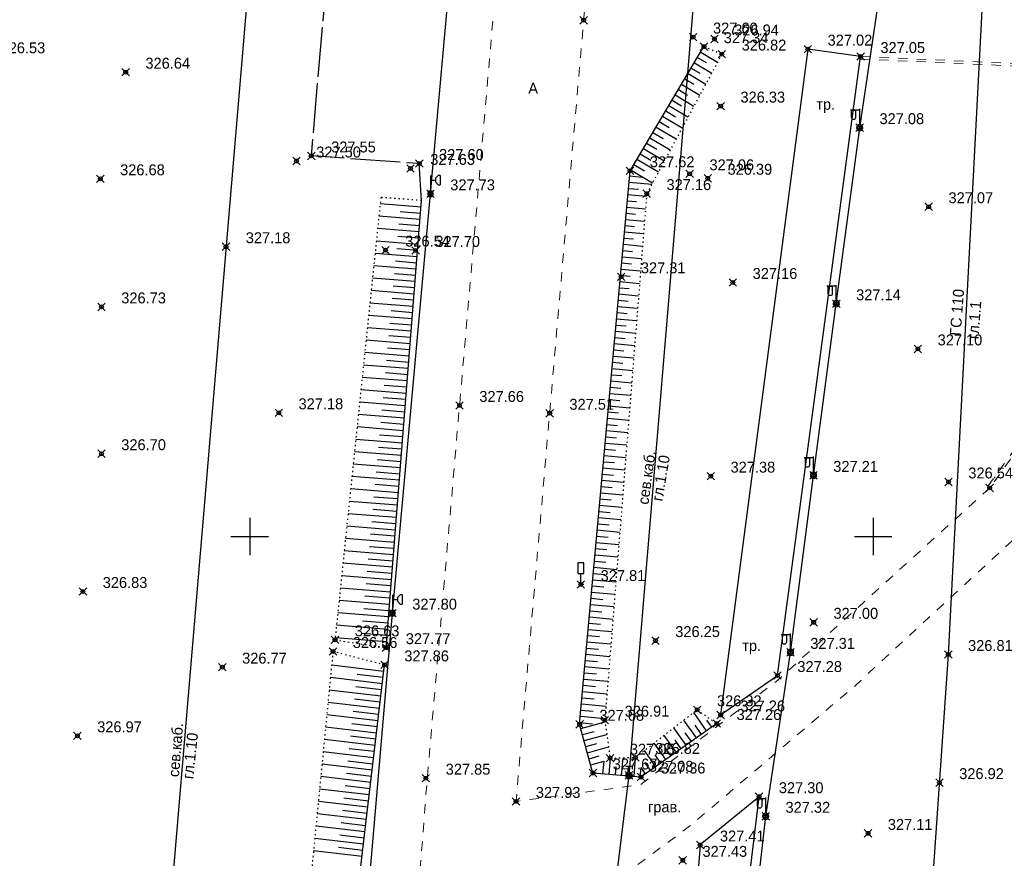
# Model space of a CAD drawing. Header units: metres. Extents: x 705573 to 711566, y 4301675 to 4311183.
# Tile 209 of 256: x 708210 to 708289, y 4309706 to 4309773. Entities that reach past the tile are written whole.
import ezdxf

# ---------------------------------------------------------------- set-up
doc = ezdxf.new("R2010")
doc.units = ezdxf.units.M
doc.header["$LTSCALE"] = 0.5
doc.header["$PDMODE"] = 35
doc.header["$PDSIZE"] = 0.3
for name, pattern in [('Auto_Street_NotBorder_Line_m1', [3, 1.5, -1.5]), ('ДОРОГИ_СТРОЯЩ', [9, 8, -1]), ('Контура низ откосов  Штриховая 0.1-0.5 - - - - - - -', [0.6, 0.1, -0.5])]:
    doc.linetypes.add(name, pattern=pattern)
for name, color, linetype in [('(001) Сетка', 92, 'Continuous'), ('(004) Точки рельефа', 7, 'Continuous'), ('(013) Газ', 30, 'ИК_Газопровод -------г--------'), ('(016) Кабель', 1, 'Continuous'), ('(019) Связь', 3, 'ИК_КАБ_СВЯЗИ'), ('(022) Возд. Линии', 7, 'Continuous'), ('(025) Дорога', 7, 'Continuous'), ('(026) Д_знаки', 7, 'Continuous'), ('(035) Откосы', 7, 'Continuous')]:
    doc.layers.add(name, color=color, linetype=linetype)
doc.layers.add('AUTO#_ROADS_EXIST_L', color=7, linetype='Continuous', lineweight=15, true_color=0x000000)
doc.styles.add('BM-431', font='txt')
doc.styles.add('D-431', font='txt')
doc.styles.add('S', font='txtwr', dxfattribs={"oblique": 15})
doc.styles.get("Standard").update_dxf_attribs({"font": 'times.ttf'})
doc.linetypes.add('GAZ_VOZDUSH', pattern='A,1,-2,["~",Standard,S=3,R=0,X=-1.5,Y=-1.5],-1,10', length=14)
doc.linetypes.add('ИК_Газопровод -------г--------', pattern='A,9,-0.6,["Г",Standard,S=1.2,R=0,X=0,Y=-0.6],-1.2', length=10.8)
doc.linetypes.add('ИК_КАБ_СВЯЗИ', pattern='A,4,["o",Standard,S=0.5,R=0,X=0,Y=-0.125],4,-2', length=10)
doc.linetypes.add('ИК_Э_КАБ_ВН', pattern='A,8,-2,["<<",Standard,S=1,R=0,X=0,Y=-0.5],8,[">>",Standard,S=1,R=0,X=-1,Y=-0.5],-2', length=20)
doc.linetypes.add('ИК_Э_КАБ_НН', pattern='A,8,-2,["<",Standard,S=1,R=0,X=0,Y=-0.5],8,[">",Standard,S=1,R=0,X=-0.5,Y=-0.5],-2', length=20)

# ---------------------------------------------------------------- blocks, each defined once
blk = doc.blocks.new('f')
at = {"layer": '(022) Возд. Линии'}
for points in [[(0, 0.25), (0, 1.5)], [(0, 1.4), (0.75, 1.4)]]:
    blk.add_lwpolyline(points, dxfattribs=at)
blk.add_lwpolyline([(0.4875, 0.65), (0.4875, 0.65, 0.4142136), (0.65, 0.8125), (0.65, 1.4), (0.325, 1.4), (0.325, 0.8125, 0.4142136)], format="xyb", close=True, dxfattribs=at)
blk.add_circle((0, 0), 0.25, dxfattribs=at)
blk = doc.blocks.new('I02063')
at = {"linetype": 'Continuous'}
blk.add_lwpolyline([(-0.5, 3.5), (-0.5, 1.8), (0.5, 1.8), (0.5, 3.5)], close=True, dxfattribs=at)
blk.add_lwpolyline([(0.5, 0), (0, 0), (0, 1.8)], dxfattribs=at)
at = {"color": 4, "style": 'S', "oblique": 15}
blk.add_attdef('Z', (1.280972, -0.066143), '', height=2, dxfattribs=at)
blk = doc.blocks.new('*X15')
at = {"color": 0}
for p, q in [((9.5, 5.08), (10.49, 5.08)), ((9.5, 5.07), (10.49, 5.07)), ((9.5, 5.06), (10.49, 5.06)), ((9.5, 5.05), (10.49, 5.05)), ((9.5, 5.04), (10.49, 5.04)), ((9.5, 5.03), (10.49, 5.03)), ((9.5, 5.02), (10.5, 5.02)), ((9.5, 5.01), (10.5, 5.01)), ((9.5, 5), (10.5, 5)), ((9.5, 4.99), (10.5, 4.99)), ((9.5, 4.98), (10.5, 4.98)), ((9.5, 4.97), (10.5, 4.97)), ((9.5, 4.96), (10.49, 4.96)), ((9.5, 4.95), (10.49, 4.95)), ((9.5, 4.94), (10.49, 4.94)), ((9.5, 4.93), (10.49, 4.93)), ((9.5, 4.92), (10.49, 4.92)), ((9.5, 4.91), (10.49, 4.91)), ((9.5, 4.9), (10.49, 4.9)), ((9.51, 5.12), (10.48, 5.12)), ((9.51, 5.11), (10.48, 5.11)), ((9.51, 5.1), (10.48, 5.1)), ((9.51, 5.09), (10.49, 5.09)), ((9.51, 4.89), (10.49, 4.89)), ((9.51, 4.88), (10.48, 4.88)), ((9.51, 4.87), (10.48, 4.87)), ((9.51, 4.86), (10.48, 4.86)), ((9.52, 5.16), (10.47, 5.16)), ((9.52, 5.15), (10.47, 5.15)), ((9.52, 5.14), (10.47, 5.14)), ((9.52, 5.13), (10.48, 5.13)), ((9.52, 4.85), (10.48, 4.85)), ((9.52, 4.84), (10.47, 4.84)), ((9.52, 4.83), (10.47, 4.83)), ((9.53, 5.18), (10.46, 5.18)), ((9.53, 5.17), (10.46, 5.17)), ((9.53, 4.82), (10.47, 4.82)), ((9.53, 4.81), (10.46, 4.81)), ((9.53, 4.8), (10.46, 4.8)), ((9.54, 5.2), (10.45, 5.2)), ((9.54, 5.19), (10.46, 5.19)), ((9.54, 4.79), (10.45, 4.79)), ((9.54, 4.78), (10.45, 4.78)), ((9.55, 5.22), (10.44, 5.22)), ((9.55, 5.21), (10.45, 5.21)), ((9.55, 4.77), (10.44, 4.77)), ((9.55, 4.76), (10.44, 4.76)), ((9.56, 5.24), (10.43, 5.24)), ((9.56, 5.23), (10.44, 5.23)), ((9.56, 4.75), (10.43, 4.75)), ((9.56, 4.74), (10.43, 4.74)), ((9.57, 5.26), (10.42, 5.26)), ((9.57, 5.25), (10.43, 5.25)), ((9.58, 5.27), (10.41, 5.27)), ((9.59, 5.29), (10.4, 5.29)), ((9.59, 5.28), (10.41, 5.28)), ((9.6, 5.3), (10.39, 5.3)), ((9.61, 5.31), (10.38, 5.31)), ((9.62, 5.32), (10.37, 5.32)), ((9.63, 5.33), (10.37, 5.33)), ((9.64, 5.34), (10.36, 5.34)), ((9.65, 5.35), (10.35, 5.35)), ((9.66, 5.36), (10.34, 5.36)), ((9.67, 5.37), (10.32, 5.37)), ((9.68, 5.38), (10.31, 5.38)), ((9.69, 5.39), (10.3, 5.39)), ((9.71, 5.4), (10.29, 5.4)), ((9.72, 5.41), (10.27, 5.41)), ((9.74, 5.42), (10.26, 5.42)), ((9.75, 5.43), (10.24, 5.43)), ((9.77, 5.44), (10.22, 5.44)), ((9.79, 5.45), (10.2, 5.45)), ((9.82, 5.46), (10.18, 5.46)), ((9.85, 5.47), (10.15, 5.47)), ((9.88, 5.48), (10.11, 5.48)), ((9.94, 5.49), (10.05, 5.49)), ((9.57, 4.73), (10.42, 4.73)), ((9.58, 4.72), (10.41, 4.72)), ((9.58, 4.71), (10.41, 4.71)), ((9.59, 4.7), (10.4, 4.7)), ((9.6, 4.69), (10.39, 4.69)), ((9.61, 4.68), (10.39, 4.68)), ((9.61, 4.67), (10.38, 4.67)), ((9.62, 4.66), (10.37, 4.66)), ((9.63, 4.65), (10.36, 4.65)), ((9.64, 4.64), (10.35, 4.64)), ((9.65, 4.63), (10.34, 4.63)), ((9.66, 4.62), (10.33, 4.62)), ((9.67, 4.61), (10.32, 4.61)), ((9.69, 4.6), (10.31, 4.6)), ((9.7, 4.59), (10.29, 4.59)), ((9.71, 4.58), (10.28, 4.58)), ((9.73, 4.57), (10.26, 4.57)), ((9.75, 4.56), (10.25, 4.56)), ((9.76, 4.55), (10.23, 4.55)), ((9.78, 4.54), (10.21, 4.54)), ((9.81, 4.53), (10.18, 4.53)), ((9.83, 4.52), (10.16, 4.52)), ((9.87, 4.51), (10.12, 4.51)), ((9.91, 4.5), (10.08, 4.5))]:
    blk.add_line(p, q, dxfattribs=at)
blk = doc.blocks.new('I01070')
at = {"color": 0}
blk.add_circle((0.05, 0.03), 0.5, dxfattribs=at)
blk.add_blockref('*X15', (-9.95, -4.96), dxfattribs=at)
blk = doc.blocks.new('I0195')
at = {"layer": '(016) Кабель', "color": 0, "linetype": 'ИК_Э_КАБ_ВН'}
for p, q in [((-0.275, 0.74), (0.225, 0.74)), ((-0.025, 0.24), (-0.025, 0.74))]:
    blk.add_line(p, q, dxfattribs=at)
at = {"layer": '(016) Кабель', "color": 0, "linetype": 'ИК_Э_КАБ_ВН', "xscale": 0.5, "yscale": 0.5, "zscale": 0.5}
blk.add_blockref('I01070', (-0.025, -0.01), dxfattribs=at)
blk = doc.blocks.new('U1111')
for p, q in [((0.1, 0.45), (0.1, 2.95)), ((0.1, 2.2), (0.85, 2.2)), ((1.28934, 2.95), (0.85, 2.51066)), ((0.85, 2.51066), (0.85, 1.88934)), ((0.85, 1.88934), (1.28934, 1.45)), ((1.6, 2.95), (1.28934, 2.95)), ((1.6, 2.95), (1.6, 1.45)), ((0, 0.05), (0.1, 0.05)), ((0, -0.05), (0, 0.05)), ((0.1, 0.05), (0.1, -0.05)), ((1.28934, 1.45), (1.6, 1.45)), ((0.1, -0.05), (0, -0.05))]:
    blk.add_line(p, q)
blk.add_lwpolyline([(0.55, 0), (0.3, 0.433013), (-0.2, 0.433013), (-0.45, 0), (-0.2, -0.433013), (0.3, -0.433013)], close=True)
at = {"color": 4, "style": 'S', "oblique": 15}
blk.add_attdef('Z', (1.142936, -1.391276), '', height=2, dxfattribs=at)
blk = doc.blocks.new('Setka')
at = {"layer": '(001) Сетка'}
for p, q in [((0, 1.5), (0, -1.5)), ((-1.5, 0), (1.5, 0))]:
    blk.add_line(p, q, dxfattribs=at)

msp = doc.modelspace()

# ---------------------------------------------------------------- linework, layer by layer
at = {"layer": '(013) Газ', "linetype": 'GAZ_VOZDUSH', "elevation": 325.111, "flags": 128}
msp.add_lwpolyline([(708230.073, 4309915.549), (708237.064, 4309914.631), (708237.796, 4309906.21), (708237.948, 4309892.645), (708271.633, 4309889.795), (708271.633, 4309889.795), (708293.165, 4309888.333), (708284.482, 4309721.935), (708278.28, 4309632.416), (708278.086, 4309626.002), (708267.101, 4309554.457), (708203.286, 4308878.051), (708188.652, 4308618.677), (708188.652, 4308585.677)], dxfattribs=at)
at = {"layer": '(016) Кабель', "linetype": 'ИК_Э_КАБ_НН', "flags": 128}
for points, elevation in [([(708148.162, 4308651.703), (708151.497, 4308692.413), (708155.946, 4308744.121), (708160.092, 4308792.083), (708165.82, 4308866.029), (708169.045, 4308905.959), (708172.399, 4308947.612), (708175.762, 4308988.142), (708178.982, 4309025.586), (708182.201, 4309063.201), (708185.813, 4309103.866), (708189.128, 4309144.32), (708192.281, 4309183.205), (708195.859, 4309224.798), (708198.741, 4309260.796), (708202.87, 4309309.735), (708206.45, 4309354.347), (708209.623, 4309392.715), (708213.998, 4309431.241), (708217.888, 4309470.551), (708222.285, 4309519.973), (708227.646, 4309584.985), (708230.7, 4309620.035), (708233.599, 4309650.662), (708236.608, 4309686.642), (708239.917, 4309725.258), (708242.964, 4309758.871), (708245.88, 4309791.491), (708249.037, 4309830.224), (708251.639, 4309862.09), (708254.553, 4309895.438), (708258.525, 4309939.873), (708262.105, 4309983.745), (708265.007, 4310017.023), (708267.691, 4310050.026), (708270.438, 4310083.372), (708274.286, 4310124.617), (708277.622, 4310164.745), (708280.245, 4310192.848), (708282.134, 4310214.069), (708285.192, 4310249.54), (708287.519, 4310279.257), (708289.716, 4310303.87), (708292.577, 4310337.274), (708295.609, 4310373.419), (708298.169, 4310403.778), (708301.105, 4310436.102), (708303.908, 4310468.222), (708306.247, 4310494.557), (708309.271, 4310529.231), (708312.329, 4310564.702), (708314.656, 4310594.419), (708316.853, 4310619.032), (708319.714, 4310652.436), (708322.746, 4310688.581), (708325.306, 4310718.94), (708328.242, 4310751.264), (708331.045, 4310783.384), (708331.607, 4310789.716), (708333.7, 4310812.99), (708337.044, 4310851.183), (708340.044, 4310884.75)], 325.947), ([(708249.985, 4309448.254), (708250.82, 4309461.228), (708251.559, 4309472.595), (708252.37, 4309485.216), (708253.053, 4309496.006), (708253.787, 4309508.813), (708254.637, 4309521.637), (708255.635, 4309538.104), (708256.598, 4309553.522), (708257.467, 4309567.873), (708258.354, 4309582.746), (708259.411, 4309598.842), (708260.336, 4309614.66), (708261.397, 4309630.444), (708264.541, 4309650.757), (708266.176, 4309665.809), (708267.362, 4309680.25), (708268.374, 4309695.795), (708269.845, 4309708.973), (708271.828, 4309722.112), (708273.674, 4309736.299), (708275.505, 4309750.056), (708277.38, 4309764.169), (708281.752, 4309793.372), (708283.598, 4309807.831), (708285.41, 4309822.081), (708287.069, 4309840.641), (708288.446, 4309855.733), (708289.84, 4309870.633), (708291.182, 4309885.312), (708292.537, 4309900.559), (708294.032, 4309916.058), (708295.507, 4309930.435), (708296.078, 4309944.839), (708297.37, 4309960.078), (708298.657, 4309975.432), (708299.851, 4309990.429), (708301.076, 4310005.494), (708302.334, 4310020.38), (708303.538, 4310035.456), (708306.01, 4310065.799), (708308.439, 4310096.035), (708310.925, 4310126.293), (708314.819, 4310172.204), (708316.066, 4310188.572), (708317.423, 4310204.653), (708318.736, 4310219.739), (708319.999, 4310234.38), (708321.351, 4310251.404), (708322.651, 4310267.033), (708323.922, 4310281.675), (708325.202, 4310294.856), (708326.515, 4310309.658), (708327.984, 4310325.438), (708329.163, 4310339.642), (708330.365, 4310354.664), (708331.555, 4310369.683), (708332.679, 4310383.855), (708333.897, 4310399.486), (708335.115, 4310414.632), (708336.225, 4310429.516), (708337.469, 4310444.596), (708338.545, 4310458.92), (708339.663, 4310474.152), (708340.941, 4310489.457), (708342.079, 4310504.503), (708343.178, 4310519.207), (708344.309, 4310533.966), (708345.452, 4310549.009), (708346.637, 4310563.701), (708347.806, 4310578.667), (708349.626, 4310594.212), (708351.153, 4310608.621), (708352.719, 4310623.441), (708355.709, 4310653.818), (708356.969, 4310668.51), (708358.286, 4310683.336), (708359.517, 4310698.096), (708360.786, 4310713.241), (708362.123, 4310728.187), (708363.033, 4310739.626), (708364.289, 4310753.037), (708365.798, 4310768.681), (708367.145, 4310784.563), (708368.419, 4310800.656), (708369.713, 4310816.346), (708373.887, 4310867.757)], 326.892)]:
    msp.add_lwpolyline(points, dxfattribs=dict(at, elevation=elevation))
at = {"layer": '(019) Связь', "flags": 128}
for points, elevation in [([(708317.145, 4310790.996), (708301.016, 4310609.687), (708256.741, 4310111.973), (708241.57, 4309932.293), (708189.214, 4309312.333), (708166.334, 4308981.07), (708160.318, 4308915.535), (708146.619, 4308758.228), (708137.034, 4308632.496), (708137.034, 4308632.496), (708137.034, 4308632.496), (708136.895, 4308567.223), (708136.888, 4308563.897)], 324.811), ([(708153.006, 4308571.818), (708156.993, 4308609.509), (708156.993, 4308609.509), (708174.147, 4308666.959), (708174.323, 4308670.733), (708195.362, 4308919.928), (708204.073, 4309029.859), (708218.911, 4309205.253), (708226.164, 4309224.91), (708236.601, 4309425.449), (708237.563, 4309445.941), (708241.532, 4309518.706), (708251.542, 4309611.078), (708253.161, 4309631.293), (708257.428, 4309700.42), (708258.881, 4309712.256), (708269.326, 4309836.622), (708270.394, 4309849.381), (708278.265, 4309932.284), (708280.616, 4309944.696), (708295.324, 4310108.263), (708303.766, 4310173.623), (708303.348, 4310191.009), (708305.187, 4310238.893), (708306.696, 4310249.894), (708308.615, 4310273.087), (708309.889, 4310281.813), (708320.552, 4310401.57), (708321.594, 4310412.943), (708336.888, 4310582.457), (708345.287, 4310694.486), (708346.981, 4310695.558), (708355.083, 4310696.931), (708358.134, 4310696.437)], 325.726)]:
    msp.add_lwpolyline(points, dxfattribs=dict(at, elevation=elevation))
at = {"layer": '(025) Дорога', "linetype": 'ДОРОГИ_СТРОЯЩ', "elevation": 327.768, "flags": 128}
msp.add_lwpolyline([(708242.253, 4309758.325), (708242.065, 4309761.292), (708233.413, 4309761.904), (708234.484, 4309774.325), (708235.918, 4309790.275), (708244.474, 4309789.85), (708245.209, 4309795.751)], dxfattribs=at)
at = {"layer": '(025) Дорога', "flags": 128}
for points, elevation in [([(708266.228, 4309717.091), (708270.793, 4309720.251), (708277.455, 4309769.87), (708273.22, 4309770.466), (708266.228, 4309717.091)], 327.256), ([(708258.657, 4309639.669), (708262.719, 4309639.345), (708266.848, 4309683.019), (708268.13, 4309700.81), (708269.31, 4309710.541), (708264.585, 4309706.672), (708262.731, 4309682.989), (708258.657, 4309639.669)], 327.734)]:
    msp.add_lwpolyline(points, dxfattribs=dict(at, elevation=elevation))
at = {"layer": '(035) Откосы'}
for p, q in [((708264.379, 4309769.806, 327.256), (708265.063, 4309769.399, 327.256)), ((708264.635, 4309770.235, 327.256), (708265.985, 4309769.432, 327.256)), ((708263.868, 4309768.947, 327.256), (708264.57, 4309768.528, 327.256)), ((708264.124, 4309769.376, 327.256), (708265.51, 4309768.551, 327.256)), ((708263.612, 4309768.517, 327.256), (708265.035, 4309767.67, 327.256)), ((708263.1, 4309767.658, 327.256), (708264.561, 4309766.788, 327.256)), ((708263.356, 4309768.088, 327.256), (708264.077, 4309767.658, 327.256)), ((708262.589, 4309766.799, 327.256), (708264.086, 4309765.907, 327.256)), ((708262.844, 4309767.229, 327.256), (708263.584, 4309766.788, 327.256)), ((708262.077, 4309765.94, 327.256), (708263.611, 4309765.026, 327.256)), ((708262.333, 4309766.37, 327.256), (708263.091, 4309765.918, 327.256)), ((708261.565, 4309765.081, 327.256), (708263.137, 4309764.145, 327.256)), ((708261.821, 4309765.511, 327.256), (708262.598, 4309765.048, 327.256)), ((708261.054, 4309764.222, 327.256), (708262.662, 4309763.264, 327.256)), ((708261.309, 4309764.652, 327.256), (708262.104, 4309764.178, 327.256)), ((708260.798, 4309763.793, 327.256), (708261.611, 4309763.308, 327.256)), ((708260.286, 4309762.934, 327.256), (708261.118, 4309762.438, 327.256)), ((708260.542, 4309763.363, 327.256), (708262.187, 4309762.383, 327.256)), ((708259.774, 4309762.075, 327.256), (708260.625, 4309761.568, 327.256)), ((708260.03, 4309762.504, 327.256), (708261.713, 4309761.502, 327.256)), ((708259.263, 4309761.216, 327.256), (708260.132, 4309760.698, 327.256)), ((708259.519, 4309761.645, 327.256), (708261.238, 4309760.621, 327.256)), ((708258.926, 4309760.3, 327.256), (708259.946, 4309760.207, 327.256)), ((708259.007, 4309760.786, 327.256), (708260.764, 4309759.74, 327.256)), ((708258.881, 4309759.802, 327.256), (708260.707, 4309759.635, 327.256)), ((708258.79, 4309758.806, 327.256), (708260.285, 4309758.67, 327.256)), ((708258.836, 4309759.304, 327.256), (708259.643, 4309759.23, 327.256)), ((708238.932, 4309758.089, 327.768), (708242.213, 4309757.828, 327.768)), ((708258.745, 4309758.308, 327.256), (708259.495, 4309758.24, 327.256)), ((708238.829, 4309757.095, 327.768), (708242.134, 4309756.832, 327.768)), ((708240.527, 4309757.461, 327.768), (708242.174, 4309757.33, 327.768)), ((708258.654, 4309757.312, 327.256), (708259.41, 4309757.243, 327.256)), ((708258.699, 4309757.81, 327.256), (708260.206, 4309757.673, 327.256)), ((708240.436, 4309756.466, 327.768), (708242.094, 4309756.334, 327.768)), ((708258.563, 4309756.317, 327.256), (708259.325, 4309756.247, 327.256)), ((708258.609, 4309756.814, 327.256), (708260.127, 4309756.676, 327.256)), ((708238.726, 4309756.102, 327.768), (708242.055, 4309755.837, 327.768)), ((708258.518, 4309755.819, 327.256), (708260.047, 4309755.679, 327.256)), ((708238.624, 4309755.108, 327.768), (708241.975, 4309754.841, 327.768)), ((708240.345, 4309755.472, 327.768), (708242.015, 4309755.339, 327.768)), ((708258.427, 4309754.823, 327.256), (708259.968, 4309754.683, 327.256)), ((708258.473, 4309755.321, 327.256), (708259.24, 4309755.251, 327.256)), ((708238.521, 4309754.115, 327.768), (708241.896, 4309753.846, 327.768)), ((708240.254, 4309754.477, 327.768), (708241.936, 4309754.343, 327.768)), ((708258.382, 4309754.325, 327.256), (708259.155, 4309754.255, 327.256)), ((708238.418, 4309753.121, 327.768), (708241.817, 4309752.85, 327.768)), ((708240.163, 4309753.483, 327.768), (708241.856, 4309753.348, 327.768)), ((708258.291, 4309753.329, 327.256), (708259.07, 4309753.258, 327.256)), ((708258.337, 4309753.827, 327.256), (708259.889, 4309753.686, 327.256)), ((708240.072, 4309752.488, 327.768), (708241.777, 4309752.353, 327.768)), ((708258.201, 4309752.334, 327.256), (708258.985, 4309752.262, 327.256)), ((708258.246, 4309752.831, 327.256), (708259.81, 4309752.689, 327.256)), ((708238.315, 4309752.127, 327.768), (708241.737, 4309751.855, 327.768)), ((708258.155, 4309751.836, 327.256), (708259.731, 4309751.692, 327.256)), ((708238.212, 4309751.134, 327.768), (708241.658, 4309750.859, 327.768)), ((708239.98, 4309751.494, 327.768), (708241.698, 4309751.357, 327.768)), ((708258.064, 4309750.84, 327.256), (708259.651, 4309750.695, 327.256)), ((708258.11, 4309751.338, 327.256), (708258.9, 4309751.266, 327.256)), ((708238.109, 4309750.14, 327.768), (708241.579, 4309749.864, 327.768)), ((708239.889, 4309750.499, 327.768), (708241.618, 4309750.362, 327.768)), ((708258.019, 4309750.342, 327.256), (708258.815, 4309750.269, 327.256)), ((708239.798, 4309749.505, 327.768), (708241.539, 4309749.366, 327.768)), ((708257.928, 4309749.346, 327.256), (708258.731, 4309749.273, 327.256)), ((708257.974, 4309749.844, 327.256), (708259.572, 4309749.699, 327.256)), ((708238.006, 4309749.147, 327.768), (708241.499, 4309748.868, 327.768)), ((708239.707, 4309748.51, 327.768), (708241.46, 4309748.371, 327.768)), ((708257.883, 4309748.848, 327.256), (708259.493, 4309748.702, 327.256)), ((708237.903, 4309748.153, 327.768), (708241.42, 4309747.873, 327.768)), ((708257.792, 4309747.853, 327.256), (708259.414, 4309747.705, 327.256)), ((708257.838, 4309748.351, 327.256), (708258.646, 4309748.277, 327.256)), ((708237.8, 4309747.16, 327.768), (708241.341, 4309746.878, 327.768)), ((708239.616, 4309747.516, 327.768), (708241.381, 4309747.375, 327.768)), ((708257.702, 4309746.857, 327.256), (708259.335, 4309746.708, 327.256)), ((708257.747, 4309747.355, 327.256), (708258.561, 4309747.281, 327.256)), ((708237.697, 4309746.166, 327.768), (708241.262, 4309745.882, 327.768)), ((708239.525, 4309746.521, 327.768), (708241.301, 4309746.38, 327.768)), ((708257.656, 4309746.359, 327.256), (708258.476, 4309746.284, 327.256)), ((708239.434, 4309745.527, 327.768), (708241.222, 4309745.384, 327.768)), ((708257.566, 4309745.363, 327.256), (708258.391, 4309745.288, 327.256)), ((708257.611, 4309745.861, 327.256), (708259.255, 4309745.711, 327.256)), ((708237.594, 4309745.172, 327.768), (708241.182, 4309744.887, 327.768)), ((708239.343, 4309744.532, 327.768), (708241.143, 4309744.389, 327.768)), ((708257.52, 4309744.865, 327.256), (708259.176, 4309744.715, 327.256)), ((708237.491, 4309744.179, 327.768), (708241.103, 4309743.891, 327.768)), ((708257.43, 4309743.87, 327.256), (708259.097, 4309743.718, 327.256)), ((708257.475, 4309744.368, 327.256), (708258.306, 4309744.292, 327.256)), ((708237.388, 4309743.185, 327.768), (708241.024, 4309742.896, 327.768)), ((708239.251, 4309743.538, 327.768), (708241.063, 4309743.393, 327.768)), ((708257.339, 4309742.874, 327.256), (708259.018, 4309742.721, 327.256)), ((708257.384, 4309743.372, 327.256), (708258.221, 4309743.296, 327.256)), ((708237.285, 4309742.192, 327.768), (708240.944, 4309741.9, 327.768)), ((708239.16, 4309742.543, 327.768), (708240.984, 4309742.398, 327.768)), ((708257.293, 4309742.376, 327.256), (708258.136, 4309742.299, 327.256)), ((708239.069, 4309741.549, 327.768), (708240.905, 4309741.403, 327.768)), ((708257.203, 4309741.38, 327.256), (708258.051, 4309741.303, 327.256)), ((708257.248, 4309741.878, 327.256), (708258.939, 4309741.724, 327.256)), ((708237.182, 4309741.198, 327.768), (708240.865, 4309740.905, 327.768)), ((708238.978, 4309740.554, 327.768), (708240.825, 4309740.407, 327.768)), ((708257.157, 4309740.882, 327.256), (708258.859, 4309740.727, 327.256)), ((708237.079, 4309740.205, 327.768), (708240.786, 4309739.909, 327.768)), ((708257.067, 4309739.887, 327.256), (708258.78, 4309739.731, 327.256)), ((708257.112, 4309740.384, 327.256), (708257.966, 4309740.307, 327.256)), ((708236.976, 4309739.211, 327.768), (708240.706, 4309738.914, 327.768)), ((708238.887, 4309739.56, 327.768), (708240.746, 4309739.412, 327.768)), ((708257.021, 4309739.389, 327.256), (708257.881, 4309739.31, 327.256)), ((708236.873, 4309738.218, 327.768), (708240.627, 4309737.918, 327.768)), ((708238.796, 4309738.565, 327.768), (708240.667, 4309738.416, 327.768)), ((708256.931, 4309738.393, 327.256), (708257.796, 4309738.314, 327.256)), ((708256.976, 4309738.891, 327.256), (708258.701, 4309738.734, 327.256)), ((708238.705, 4309737.571, 327.768), (708240.588, 4309737.421, 327.768)), ((708256.84, 4309737.397, 327.256), (708257.711, 4309737.318, 327.256)), ((708256.885, 4309737.895, 327.256), (708258.622, 4309737.737, 327.256)), ((708236.77, 4309737.224, 327.768), (708240.548, 4309736.923, 327.768)), ((708238.613, 4309736.576, 327.768), (708240.508, 4309736.425, 327.768)), ((708256.795, 4309736.899, 327.256), (708258.543, 4309736.74, 327.256)), ((708236.667, 4309736.23, 327.768), (708240.469, 4309735.928, 327.768)), ((708256.704, 4309735.904, 327.256), (708258.463, 4309735.743, 327.256)), ((708256.749, 4309736.401, 327.256), (708257.626, 4309736.322, 327.256)), ((708236.564, 4309735.237, 327.768), (708240.389, 4309734.932, 327.768)), ((708238.522, 4309735.582, 327.768), (708240.429, 4309735.43, 327.768)), ((708256.658, 4309735.406, 327.256), (708257.541, 4309735.325, 327.256)), ((708236.461, 4309734.243, 327.768), (708240.31, 4309733.937, 327.768)), ((708238.431, 4309734.587, 327.768), (708240.35, 4309734.434, 327.768)), ((708256.568, 4309734.41, 327.256), (708257.456, 4309734.329, 327.256)), ((708256.613, 4309734.908, 327.256), (708258.384, 4309734.747, 327.256)), ((708238.34, 4309733.593, 327.768), (708240.27, 4309733.439, 327.768)), ((708256.477, 4309733.414, 327.256), (708257.371, 4309733.333, 327.256)), ((708256.522, 4309733.912, 327.256), (708258.305, 4309733.75, 327.256)), ((708236.358, 4309733.25, 327.768), (708240.231, 4309732.941, 327.768)), ((708238.249, 4309732.598, 327.768), (708240.191, 4309732.444, 327.768)), ((708256.432, 4309732.916, 327.256), (708258.226, 4309732.753, 327.256)), ((708236.255, 4309732.256, 327.768), (708240.151, 4309731.946, 327.768)), ((708256.341, 4309731.921, 327.256), (708258.147, 4309731.756, 327.256)), ((708256.386, 4309732.418, 327.256), (708257.286, 4309732.336, 327.256)), ((708236.152, 4309731.263, 327.768), (708240.072, 4309730.95, 327.768)), ((708238.158, 4309731.604, 327.768), (708240.112, 4309731.448, 327.768)), ((708256.296, 4309731.423, 327.256), (708257.201, 4309731.34, 327.256)), ((708236.049, 4309730.269, 327.768), (708239.993, 4309729.955, 327.768)), ((708238.067, 4309730.609, 327.768), (708240.032, 4309730.453, 327.768)), ((708256.205, 4309730.427, 327.256), (708257.116, 4309730.344, 327.256)), ((708256.25, 4309730.925, 327.256), (708258.067, 4309730.759, 327.256)), ((708237.976, 4309729.615, 327.768), (708239.953, 4309729.457, 327.768)), ((708256.16, 4309729.929, 327.256), (708257.988, 4309729.762, 327.256)), ((708235.947, 4309729.275, 327.768), (708239.913, 4309728.959, 327.768)), ((708256.069, 4309728.933, 327.256), (708257.909, 4309728.766, 327.256)), ((708256.114, 4309729.431, 327.256), (708257.031, 4309729.348, 327.256)), ((708235.844, 4309728.282, 327.768), (708239.834, 4309727.964, 327.768)), ((708237.884, 4309728.62, 327.768), (708239.874, 4309728.462, 327.768)), ((708255.978, 4309727.938, 327.256), (708257.83, 4309727.769, 327.256)), ((708256.024, 4309728.435, 327.256), (708256.946, 4309728.351, 327.256)), ((708235.741, 4309727.288, 327.768), (708239.755, 4309726.969, 327.768)), ((708237.793, 4309727.626, 327.768), (708239.795, 4309727.466, 327.768)), ((708255.933, 4309727.44, 327.256), (708256.861, 4309727.355, 327.256)), ((708235.638, 4309726.295, 327.768), (708239.676, 4309725.973, 327.768)), ((708237.702, 4309726.631, 327.768), (708239.715, 4309726.471, 327.768)), ((708255.842, 4309726.444, 327.256), (708256.777, 4309726.359, 327.256)), ((708255.887, 4309726.942, 327.256), (708257.751, 4309726.772, 327.256)), ((708237.611, 4309725.637, 327.768), (708239.636, 4309725.475, 327.768)), ((708255.797, 4309725.946, 327.256), (708257.671, 4309725.775, 327.256)), ((708235.535, 4309725.301, 327.768), (708239.596, 4309724.978, 327.768)), ((708255.706, 4309724.95, 327.256), (708257.592, 4309724.778, 327.256)), ((708255.751, 4309725.448, 327.256), (708256.692, 4309725.363, 327.256)), ((708235.432, 4309724.308, 327.768), (708239.517, 4309723.982, 327.768)), ((708237.52, 4309724.642, 327.768), (708239.557, 4309724.48, 327.768)), ((708255.615, 4309723.955, 327.256), (708257.513, 4309723.782, 327.256)), ((708255.661, 4309724.452, 327.256), (708256.607, 4309724.366, 327.256)), ((708235.329, 4309723.314, 327.768), (708239.438, 4309722.987, 327.768)), ((708237.429, 4309723.648, 327.768), (708239.477, 4309723.484, 327.768)), ((708255.57, 4309723.457, 327.256), (708256.522, 4309723.37, 327.256)), ((708255.479, 4309722.461, 327.256), (708256.437, 4309722.374, 327.256)), ((708255.525, 4309722.959, 327.256), (708257.434, 4309722.785, 327.256)), ((708255.434, 4309721.963, 327.256), (708257.355, 4309721.788, 327.256)), ((708235.039, 4309721.103), (708239.221, 4309720.61)), ((708255.343, 4309720.967, 327.256), (708257.275, 4309720.791, 327.256)), ((708255.389, 4309721.465, 327.256), (708256.352, 4309721.377, 327.256)), ((708234.943, 4309720.111), (708239.104, 4309719.621)), ((708237.077, 4309720.361), (708239.162, 4309720.116)), ((708255.252, 4309719.972, 327.256), (708257.196, 4309719.794, 327.256)), ((708255.298, 4309720.469, 327.256), (708256.267, 4309720.381, 327.256)), ((708236.97, 4309719.371), (708239.046, 4309719.126)), ((708255.207, 4309719.474, 327.256), (708256.182, 4309719.385, 327.256)), ((708234.846, 4309719.119), (708238.988, 4309718.631)), ((708236.864, 4309718.38), (708238.929, 4309718.137)), ((708255.116, 4309718.478, 327.256), (708256.097, 4309718.389, 327.256)), ((708255.162, 4309718.976, 327.256), (708257.117, 4309718.798, 327.256)), ((708234.749, 4309718.127), (708238.871, 4309717.642)), ((708255.071, 4309717.98, 327.256), (708257.038, 4309717.801, 327.256)), ((708234.653, 4309717.135), (708238.755, 4309716.652)), ((708236.757, 4309717.389), (708238.813, 4309717.147)), ((708254.98, 4309716.984, 327.256), (708256.958, 4309716.804, 327.256)), ((708255.026, 4309717.482, 327.256), (708256.012, 4309717.392, 327.256)), ((708265.105, 4309715.829, 327.256), (708264.073, 4309717.291, 327.256)), ((708234.556, 4309716.144), (708238.638, 4309715.663)), ((708236.65, 4309716.399), (708238.696, 4309716.158)), ((708254.935, 4309716.486, 327.256), (708255.967, 4309716.392, 327.256)), ((708255.016, 4309716, 327.256), (708256.967, 4309716.534, 327.256)), ((708263.471, 4309714.676, 327.256), (708262.488, 4309716.069, 327.256)), ((708264.288, 4309715.252, 327.256), (708263.281, 4309716.68, 327.256)), ((708264.696, 4309715.54, 327.256), (708264.187, 4309716.263, 327.256)), ((708265.513, 4309716.117, 327.256), (708265.114, 4309716.684, 327.256)), ((708236.544, 4309715.408), (708238.58, 4309715.168)), ((708255.148, 4309715.517, 327.256), (708256.092, 4309715.776, 327.256)), ((708255.28, 4309715.035, 327.256), (708257.103, 4309715.534, 327.256)), ((708262.654, 4309714.099, 327.256), (708261.696, 4309715.458, 327.256)), ((708263.879, 4309714.964, 327.256), (708263.382, 4309715.669, 327.256)), ((708234.459, 4309715.152), (708238.522, 4309714.673)), ((708255.412, 4309714.553, 327.256), (708256.292, 4309714.794, 327.256)), ((708255.544, 4309714.071, 327.256), (708257.239, 4309714.535, 327.256)), ((708261.837, 4309713.523, 327.256), (708260.903, 4309714.846, 327.256)), ((708262.245, 4309713.811, 327.256), (708261.772, 4309714.482, 327.256)), ((708263.062, 4309714.388, 327.256), (708262.577, 4309715.075, 327.256)), ((708234.363, 4309714.16), (708238.405, 4309713.684)), ((708236.437, 4309714.417), (708238.463, 4309714.179)), ((708255.676, 4309713.589, 327.256), (708256.492, 4309713.812, 327.256)), ((708258.29, 4309712.245, 327.256), (708258.408, 4309713.661, 327.256)), ((708259.286, 4309712.162, 327.256), (708259.414, 4309713.69, 327.256)), ((708261.02, 4309712.947, 327.256), (708260.111, 4309714.235, 327.256)), ((708261.428, 4309713.235, 327.256), (708260.968, 4309713.888, 327.256)), ((708234.266, 4309713.168), (708238.289, 4309712.695)), ((708236.331, 4309713.427), (708238.347, 4309713.189)), ((708255.808, 4309713.106, 327.256), (708256.881, 4309713.4, 327.256)), ((708256.795, 4309712.371, 327.256), (708256.881, 4309713.4, 327.256)), ((708257.293, 4309712.329, 327.256), (708257.402, 4309713.632, 327.256)), ((708257.791, 4309712.287, 327.256), (708257.848, 4309712.967, 327.256)), ((708258.788, 4309712.203, 327.256), (708258.849, 4309712.94, 327.256)), ((708259.784, 4309712.12, 327.256), (708259.847, 4309712.874, 327.256)), ((708260.203, 4309712.37, 327.256), (708259.847, 4309712.874, 327.256)), ((708260.611, 4309712.658, 327.256), (708260.163, 4309713.294, 327.256)), ((708234.17, 4309712.176), (708238.172, 4309711.705)), ((708236.224, 4309712.436), (708238.23, 4309712.2)), ((708236.118, 4309711.445), (708238.114, 4309711.21)), ((708234.073, 4309711.185), (708238.056, 4309710.716)), ((708233.976, 4309710.193), (708237.939, 4309709.726)), ((708236.011, 4309710.455), (708237.997, 4309710.221)), ((708233.88, 4309709.201), (708237.822, 4309708.737)), ((708235.904, 4309709.464), (708237.881, 4309709.231)), ((708233.783, 4309708.209), (708237.706, 4309707.747)), ((708235.798, 4309708.474), (708237.764, 4309708.242)), ((708235.691, 4309707.483), (708237.648, 4309707.252)), ((708233.686, 4309707.217), (708237.589, 4309706.758)), ((708233.59, 4309706.226), (708237.473, 4309705.768)), ((708235.585, 4309706.492), (708237.531, 4309706.263))]:
    msp.add_line(p, q, dxfattribs=at)
at = {"layer": '(035) Откосы', "flags": 128}
for points, elevation in [([(708265.922, 4309716.405), (708259.841, 4309712.115), (708255.991, 4309712.438), (708254.922, 4309716.344), (708258.964, 4309760.714), (708264.891, 4309770.665)], 327.256), ([(708239.398, 4309722.489), (708242.253, 4309758.325)], 327.768)]:
    msp.add_lwpolyline(points, dxfattribs=dict(at, elevation=elevation))
at = {"layer": '(035) Откосы', "linetype": 'Контура низ откосов  Штриховая 0.1-0.5 - - - - - - -'}
for points, elevation in [([(708264.891, 4309770.665), (708266.328, 4309770.069), (708260.302, 4309758.883), (708256.948, 4309716.672), (708257.362, 4309713.631), (708259.404, 4309713.69), (708264.35, 4309717.505), (708265.922, 4309716.405)], 327.256), ([(708242.253, 4309758.325), (708238.984, 4309758.586), (708235.308, 4309723.114), (708239.398, 4309722.489)], 327.768)]:
    msp.add_lwpolyline(points, dxfattribs=dict(at, elevation=elevation))
msp.add_lwpolyline([(708239.279, 4309721.105), (708235.144, 4309722.178), (708231.086, 4309680.529), (708229.924, 4309677.478), (708227.953, 4309675.394), (708212.134, 4309676.088)], dxfattribs=at)
at = {"layer": '(035) Откосы', "flags": 128}
msp.add_lwpolyline([(708212.059, 4309674.02), (708224.812, 4309673), (708229.361, 4309673), (708232.762, 4309675.57), (708234.377, 4309679.478), (708239.279, 4309721.105)], dxfattribs=at)
at = {"color": 0, "linetype": 'ByBlock', "lineweight": -2, "transparency": 16777216}
for p in [(708255.243, 4309772.78, 327.726), (708264.03, 4309771.43, 327.601), (708265.733, 4309771.277, 326.944), (708264.891, 4309770.665, 327.345), (708273.22, 4309770.466, 327.016), (708266.328, 4309770.069, 326.819), (708277.455, 4309769.87, 327.052), (708218.52, 4309768.613, 326.64), (708266.233, 4309765.899, 326.326), (708277.38, 4309764.169, 327.079), (708233.413, 4309761.904, 327.551), (708232.219, 4309761.497, 327.504), (708241.362, 4309760.904, 327.626), (708242.065, 4309761.292, 327.6), (708258.964, 4309760.714, 327.619), (708216.492, 4309760.071, 326.681), (708263.748, 4309760.469, 327.061), (708265.198, 4309760.113, 326.39), (708242.964, 4309758.871, 327.727), (708260.302, 4309758.883, 327.16), (708282.912, 4309757.832, 327.067), (708226.566, 4309754.626, 327.177), (708239.353, 4309754.356, 326.543), (708241.77, 4309754.325, 327.696), (708258.246, 4309752.22, 327.31), (708267.209, 4309751.759, 327.156), (708216.584, 4309749.8, 326.728), (708275.505, 4309750.056, 327.138), (708282.044, 4309746.434, 327.101), (708245.293, 4309741.903, 327.657), (708230.798, 4309741.314, 327.176), (708252.516, 4309741.277, 327.514), (708216.584, 4309738.033, 326.697), (708273.674, 4309736.299, 327.209), (708265.437, 4309736.237, 327.379), (708284.503, 4309735.768, 326.545), (708287.801, 4309735.292, 327.085), (708215.095, 4309726.986, 326.825), (708255.021, 4309727.546, 327.813), (708239.917, 4309725.258, 327.795), (708273.692, 4309724.523, 326.999), (708235.308, 4309723.114, 326.631), (708261.004, 4309723.053, 326.246), (708235.144, 4309722.178, 326.564), (708239.398, 4309722.489, 327.768), (708271.828, 4309722.112, 327.313), (708284.482, 4309721.935, 326.812), (708226.275, 4309720.925, 326.767), (708239.279, 4309721.105, 327.865), (708270.793, 4309720.251, 327.281), (708264.35, 4309717.505, 326.323), (708256.948, 4309716.672, 326.91), (708266.228, 4309717.091, 327.256), (708254.922, 4309716.344, 327.675), (708265.922, 4309716.405, 327.256), (708214.651, 4309715.419, 326.973), (708257.362, 4309713.631, 327.048), (708259.404, 4309713.69, 326.825), (708242.597, 4309712.023, 327.85), (708255.991, 4309712.438, 327.666), (708258.881, 4309712.256, 327.078), (708259.841, 4309712.115, 327.365), (708283.771, 4309711.667, 326.917), (708269.31, 4309710.541, 327.3), (708249.823, 4309710.163, 327.931), (708269.845, 4309708.973, 327.322), (708278.049, 4309707.602, 327.11), (708264.585, 4309706.672, 327.41), (708263.189, 4309705.442, 327.432)]:
    msp.add_point(p, dxfattribs=at)
at = {"layer": 'AUTO#_ROADS_EXIST_L', "linetype": 'Auto_Street_NotBorder_Line_m1', "lineweight": 15, "flags": 128}
for points in [[(708300.417, 4309935.225), (708283.34, 4309935.225), (708273.019, 4309933.913), (708268.578, 4309930.138), (708255.243, 4309772.78), (708249.823, 4309710.163)], [(708231.316, 4309916.271), (708240.15, 4309915.481), (708249.965, 4309911.276), (708256.852, 4309907.662), (708259.136, 4309904.579), (708248.019, 4309773.399), (708242.597, 4309710.749), (708241.617, 4309697.817), (708239.263, 4309674.737), (708236.484, 4309671.267), (708231.96, 4309669.593), (708210.343, 4309672.554)], [(708296.321, 4309734.327), (708290.567, 4309731.941), (708276.916, 4309719.357), (708263.737, 4309708.168), (708248.839, 4309697.175), (708242.892, 4309638.874), (708264.486, 4309637.432), (708275.165, 4309638.373)]]:
    msp.add_lwpolyline(points, dxfattribs=at)
at = {"layer": 'AUTO#_ROADS_EXIST_L', "linetype": 'Auto_Street_NotBorder_Line_m1', "lineweight": 15, "elevation": 327.052, "flags": 128}
for points in [[(708277.455, 4309769.87), (708302.875, 4309768.732), (708301.216, 4309757.914), (708298.784, 4309751.596), (708295.431, 4309745.81), (708287.801, 4309735.292)], [(708277.446, 4309769.67), (708302.644, 4309768.542), (708301.021, 4309757.966), (708298.603, 4309751.682), (708295.263, 4309745.919), (708287.639, 4309735.409)], [(708287.801, 4309735.292), (708270.818, 4309719.89), (708259.797, 4309711.5), (708249.823, 4309710.163)]]:
    msp.add_lwpolyline(points, dxfattribs=at)

# ---------------------------------------------------------------- block references
at = {"layer": '(001) Сетка'}
for p in [(708228.465, 4309731.396), (708278.465, 4309731.396)]:
    msp.add_blockref('Setka', p, dxfattribs=at)
at = {"layer": '(019) Связь', "color": 0}
msp.add_blockref('I0195', (708258.881, 4309712.241, 327.536), dxfattribs=at)
at = {"layer": '(022) Возд. Линии', "xscale": -1}
for p in [(708277.38, 4309764.169, 326.892), (708275.505, 4309750.056, 326.892), (708273.674, 4309736.299, 326.892), (708271.828, 4309722.112, 326.892), (708269.845, 4309708.973, 327.322)]:
    msp.add_blockref('f', p, dxfattribs=at)
at = {"layer": '(022) Возд. Линии', "xscale": 0.5, "yscale": 0.5, "zscale": 0.5}
for p in [(708242.939, 4309758.871, 325.947), (708239.892, 4309725.258, 325.947)]:
    msp.add_blockref('U1111', p, dxfattribs=at)
at = {"layer": '(026) Д_знаки', "xscale": 0.5, "yscale": 0.5, "zscale": 0.5}
msp.add_blockref('I02063', (708255.021, 4309727.546, 327.813), dxfattribs=at)

# ---------------------------------------------------------------- texts
at = {"layer": '(004) Точки рельефа', "style": 'D-431'}
for s, p in [('327.60', (708265.616, 4309771.715, 327.601)), ('326.94', (708267.319, 4309771.562, 326.944)), ('327.34', (708266.477, 4309770.945, 327.345)), ('327.02', (708274.806, 4309770.749, 327.016)), ('326.53', (708208.493, 4309770.134, 326.531)), ('326.82', (708267.914, 4309770.354, 326.819)), ('327.05', (708279.041, 4309770.153, 327.052)), ('326.64', (708220.106, 4309768.898, 326.64)), ('326.33', (708267.819, 4309766.184, 326.326)), ('327.08', (708278.966, 4309764.452, 327.079)), ('327.50', (708233.805, 4309761.78, 327.504)), ('327.55', (708234.999, 4309762.185, 327.551)), ('327.63', (708242.948, 4309761.189, 327.626)), ('327.60', (708243.651, 4309761.577, 327.6)), ('327.62', (708260.55, 4309760.999, 327.619)), ('326.68', (708218.078, 4309760.356, 326.681)), ('327.06', (708265.334, 4309760.754, 327.061)), ('326.39', (708266.784, 4309760.398, 326.39)), ('327.73', (708244.55, 4309759.151, 327.727)), ('327.16', (708261.888, 4309759.168, 327.16)), ('327.07', (708284.499, 4309758.115, 327.067)), ('327.18', (708228.152, 4309754.91, 327.177)), ('326.54', (708240.939, 4309754.641, 326.543)), ('327.70', (708243.356, 4309754.608, 327.696)), ('327.31', (708259.832, 4309752.5, 327.31)), ('327.16', (708268.796, 4309752.044, 327.156)), ('326.73', (708218.17, 4309750.085, 326.728)), ('327.14', (708277.091, 4309750.336, 327.138)), ('327.10', (708283.63, 4309746.717, 327.101)), ('327.66', (708246.879, 4309742.188, 327.657)), ('327.18', (708232.384, 4309741.597, 327.176)), ('327.51', (708254.102, 4309741.559, 327.514)), ('326.70', (708218.17, 4309738.319, 326.697)), ('327.38', (708267.023, 4309736.52, 327.379)), ('327.21', (708275.26, 4309736.579, 327.209)), ('326.54', (708286.089, 4309736.053, 326.545)), ('327.81', (708256.607, 4309727.829, 327.813)), ('326.83', (708216.681, 4309727.272, 326.825)), ('327.80', (708241.503, 4309725.541, 327.795)), ('327.00', (708275.278, 4309724.806, 326.999)), ('326.63', (708236.894, 4309723.399, 326.631)), ('326.25', (708262.59, 4309723.338, 326.246)), ('326.56', (708236.73, 4309722.463, 326.564)), ('327.77', (708240.984, 4309722.769, 327.768)), ('327.31', (708273.414, 4309722.392, 327.313)), ('326.81', (708286.068, 4309722.22, 326.812)), ('326.77', (708227.861, 4309721.21, 326.767)), ('327.86', (708240.865, 4309721.39, 327.865)), ('327.28', (708272.379, 4309720.534, 327.281)), ('326.32', (708265.936, 4309717.79, 326.323)), ('326.91', (708258.534, 4309716.957, 326.91)), ('327.26', (708267.814, 4309717.376, 327.256)), ('327.68', (708256.508, 4309716.629, 327.675)), ('327.26', (708267.508, 4309716.69, 327.256)), ('326.97', (708216.237, 4309715.704, 326.973)), ('327.05', (708258.948, 4309713.914, 327.048)), ('326.82', (708260.99, 4309713.975, 326.825)), ('327.85', (708244.183, 4309712.307, 327.85)), ('327.67', (708257.577, 4309712.723, 327.666)), ('327.08', (708260.467, 4309712.539, 327.078)), ('327.36', (708261.427, 4309712.4, 327.365)), ('326.92', (708285.357, 4309711.953, 326.917)), ('327.93', (708251.409, 4309710.447, 327.931)), ('327.30', (708270.896, 4309710.824, 327.3)), ('327.32', (708271.431, 4309709.253, 327.322)), ('327.11', (708279.636, 4309707.881, 327.11)), ('327.41', (708266.171, 4309706.952, 327.41)), ('327.43', (708264.775, 4309705.722, 327.432))]:
    msp.add_text(s, height=0.875, dxfattribs=at).set_placement(p)
at = {"layer": '(013) Газ', "color": 0, "linetype": 'Continuous', "style": 'D-431'}
for s, p in [('ГС 110', (708285.469, 4309747.459)), ('гл.1.1', (708286.9, 4309747.198))]:
    msp.add_text(s, height=0.875, rotation=85.65264, dxfattribs=at).set_placement(p)
at = {"layer": '(019) Связь', "color": 0, "linetype": 'Continuous', "style": 'D-431'}
for s, rotation, p in [('сев.каб.', 82.24919, (708260.436, 4309733.922)), ('гл.1.10', 80.53667, (708261.557, 4309734.18)), ('сев.каб.', 85.46197, (708222.795, 4309712.09)), ('гл.1.10', 83.74945, (708223.929, 4309711.926))]:
    msp.add_text(s, height=0.875, rotation=rotation, dxfattribs=at).set_placement(p)
at = {"layer": '(025) Дорога', "linetype": 'ДОРОГИ_СТРОЯЩ', "style": 'BM-431'}
for s, p in [('A', (708250.805, 4309766.892)), ('тр.', (708273.895, 4309765.606)), ('тр.', (708267.957, 4309722.215)), ('грав.', (708260.4, 4309709.286))]:
    msp.add_text(s, height=0.875, dxfattribs=at).set_placement(p)

doc.saveas('drawing.dxf')
